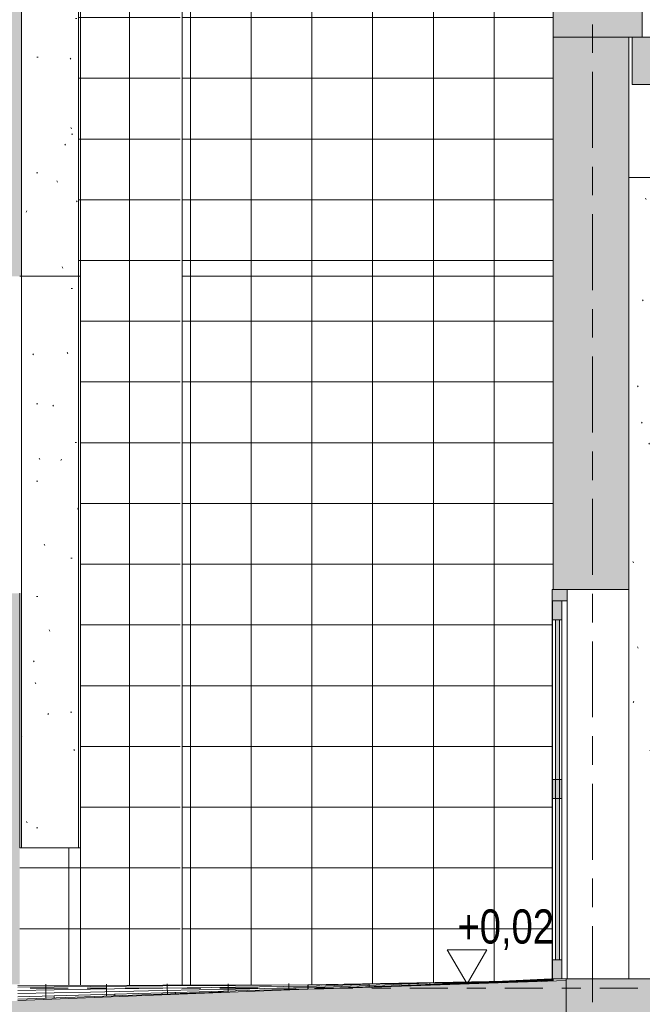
# Model space of a CAD drawing. Header units: metres. Extents: x -32 to 170, y -15 to 869.
# Tile 39 of 66: x 12.72 to 15.99, y -2.88 to 2.31. Entities that reach past the tile are written whole.
import ezdxf

# ---------------------------------------------------------------- set-up
doc = ezdxf.new("R2010")
doc.units = ezdxf.units.M
doc.linetypes.add('_Ebene_', pattern=[0.4, 0.2, -0.1, 0, -0.1])
doc.linetypes.add('_Rasterlinie_', pattern=[0.75, 0.4, -0.1, 0.15, -0.1])
for name, color, linetype, lineweight in [('A_Ebenen', 130, 'Continuous', 5), ('A_Fassade', 113, 'Continuous', 5), ('A_Geschossdecken', 7, 'Continuous', 5), ('A_Geschossdecken_Oberflächenschraffur', 7, 'Continuous', 5), ('A_Geschossdecken_Schraffur', 7, 'Continuous', 5), ('A_Hoehenkoten', 124, 'Continuous', 5), ('A_Raster', 128, 'Continuous', 5), ('A_Stuetze-Gr', 151, 'Continuous', 5), ('A_Wand', 244, 'Continuous', 5), ('A_Wand_Schraff', 1, 'Continuous', 5), ('A_Wände_Oberflächenschraffur', 244, 'Continuous', 5)]:
    doc.layers.add(name, color=color, linetype=linetype, lineweight=lineweight)
doc.styles.add('Arial', font='arial.ttf', dxfattribs={"width": 0.8, "height": 0.18})
pattern_1 = [(0, (-9.746, 18.958), (0.813, 0.203), [0.007, -0.603, 0.007, -0.603, -3.251]), (0, (-9.746, 18.958), (0.813, 0.203), [-1.219, 0.007, -1.212, 0.007, -0.603, -1.422]), (0, (-9.746, 18.958), (0.813, 0.203), [-3.048, 0.007, -0.4, 0.007, -1.009]), (120, (-9.441, 19.06), (-0.5823032, 0.6025787), [0.007, -0.603, 0.007, -0.603, -3.251]), (120, (-9.441, 19.06), (-0.5823032, 0.6025787), [-1.219, 0.007, -1.212, 0.007, -0.603, -1.422]), (120, (-9.441, 19.06), (-0.5823032, 0.6025787), [-3.048, 0.007, -0.4, 0.007, -1.009]), (240, (-9.34, 19.466), (-0.2306968, -0.8055787), [0.007, -0.603, 0.007, -0.603, -3.251]), (240, (-9.34, 19.466), (-0.2306968, -0.8055787), [-1.219, 0.007, -1.212, 0.007, -0.603, -1.422]), (240, (-9.34, 19.466), (-0.2306968, -0.8055787), [-3.048, 0.007, -0.4, 0.007, -1.009])]
pattern_2 = [(0, (-9.746, 18.958), (0, 0.32), []), (90, (-9.746, 18.958), (-0.32, 2e-17), [])]
pattern_3 = [(0, (15.924, 18.958), (0, 0.203), [0, 0, 0, 0, 0]), (0, (15.924, 18.958), (0, 0.203), [0, 0, 0, 0, 0, 0]), (0, (15.924, 18.958), (0, 0.203), [0, 0, 0, 0, 0])]
pattern_4 = [(2.724, (-8.657, -3.931), (-4.752486e-05, 0.000998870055), []), (90, (-8.657, -3.931), (-0.32, -0.015), [])]
pattern_5 = [(1.111, (-9.314, -3.309), (-1.9389393e-05, 0.00099981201), []), (90, (-9.314, -3.309), (-0.32, -0.006), [])]
pattern_6 = [(2.339, (-8.805, -4.078), (-0.0002856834, 0.006994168), []), (90, (-8.805, -4.078), (-0.32, -0.013), [])]

# ---------------------------------------------------------------- blocks, each defined once
blk = doc.blocks.new('Fassade - TU DF 1 - mit Mittelpfosten - Fassade - TU DF 1 - mit Panikstange-8070124-A')
at = {"layer": 'A_Fassade', "lineweight": 9}
h = blk.add_hatch(color=253, dxfattribs=at)
h.paths.add_polyline_path([(15.5211, -2.7451), (15.5711, -2.7451), (15.5711, -2.6451), (15.5211, -2.6451)], flags=0)
h.paths.add_polyline_path([(15.5711, -0.8551), (15.5711, -0.7551), (15.5211, -0.7551), (15.5211, -0.8551)], flags=0)
for points in [[(15.5553, -2.6451), (15.5581, -2.6451), (15.5581, -0.8551), (15.5381, -0.8551), (15.5381, -2.6451)], [(15.5211, -1.7951), (15.5711, -1.7951), (15.5711, -1.6951), (15.5211, -1.6951)]]:
    blk.add_hatch(color=253, dxfattribs=at).paths.add_polyline_path(points, flags=0)
at = {"layer": 'A_Fassade', "color": 250, "lineweight": 9}
for p, q in [((15.5211, -0.7551), (15.5211, -0.8551)), ((15.5711, -0.7551), (15.5211, -0.7551)), ((15.5711, -0.8551), (15.5711, -0.7551)), ((15.5211, -0.8551), (15.5711, -0.8551)), ((15.5211, -1.6951), (15.5211, -0.8551)), ((15.5581, -0.8551), (15.5381, -0.8551)), ((15.5381, -0.8551), (15.5381, -2.6451)), ((15.5581, -2.6451), (15.5581, -0.8551)), ((15.5711, -0.8551), (15.5711, -1.6951)), ((15.5711, -1.6951), (15.5211, -1.6951)), ((15.5211, -1.6951), (15.5211, -1.7951)), ((15.5711, -1.7951), (15.5711, -1.6951)), ((15.5211, -1.7951), (15.5711, -1.7951)), ((15.5211, -2.6451), (15.5211, -1.7951)), ((15.5711, -1.7951), (15.5711, -2.6451)), ((15.5211, -2.6451), (15.5211, -2.7451)), ((15.5711, -2.6451), (15.5211, -2.6451)), ((15.5381, -2.6451), (15.5581, -2.6451)), ((15.5711, -2.7451), (15.5711, -2.6451)), ((15.5211, -2.7451), (15.5711, -2.7451)), ((15.5711, -2.7451), (15.5711, -2.7451))]:
    blk.add_line(p, q, dxfattribs=at)
blk = doc.blocks.new('Rectangular Mullion - 60mm x 80mm 2-8070125-A')
at = {"layer": 'A_Fassade', "color": 250, "lineweight": 9}
for p, q in [((15.5191, -0.7551), (15.5191, -2.7451)), ((15.5991, -0.7551), (15.5991, -2.7451)), ((15.5211, -2.7451), (15.5191, -2.7451)), ((15.5938, -2.7451), (15.5711, -2.7451))]:
    blk.add_line(p, q, dxfattribs=at)
blk = doc.blocks.new('Rectangular Mullion - 60mm x 80mm 2-8070127-A')
at = {"layer": 'A_Fassade', "lineweight": 9}
blk.add_hatch(color=253, dxfattribs=at).paths.add_polyline_path([(15.5191, -0.7551), (15.5991, -0.7551), (15.5991, -0.6951), (15.5191, -0.6951)], flags=0)
at = {"layer": 'A_Fassade', "color": 250, "lineweight": 9}
for p, q in [((15.5991, -0.6951), (15.5191, -0.6951)), ((15.5191, -0.6951), (15.5191, -0.7551)), ((15.5991, -0.7551), (15.5991, -0.6951)), ((15.5191, -0.7551), (15.5991, -0.7551))]:
    blk.add_line(p, q, dxfattribs=at)
blk = doc.blocks.new('FP_74-A')
at = {"layer": 'A_Geschossdecken_Oberflächenschraffur', "color": 9}
for p, q in [((14.1754, -2.7957), (14.1753, -2.7953)), ((14.1754, -2.7957), (14.1753, -2.7953)), ((12.8963, -2.8469), (12.8962, -2.8385)), ((12.8963, -2.8469), (12.8962, -2.8385)), ((13.2161, -2.8341), (13.2159, -2.8277)), ((13.2161, -2.8341), (13.2159, -2.8277)), ((13.5359, -2.8213), (13.5357, -2.8169)), ((13.5359, -2.8213), (13.5357, -2.8169)), ((13.8556, -2.8085), (13.8555, -2.8061)), ((13.8556, -2.8085), (13.8555, -2.8061))]:
    blk.add_line(p, q, dxfattribs=at)
blk = doc.blocks.new('FP_76-A')
at = {"layer": 'A_Geschossdecken_Oberflächenschraffur', "color": 9}
for p, q in [((12.7063, -2.7898), (13.088, -2.7866)), ((12.7063, -2.7898), (13.088, -2.7866)), ((12.8528, -2.7928), (12.8527, -2.774)), ((12.8528, -2.7928), (12.8527, -2.774)), ((12.853, -2.8116), (12.8528, -2.7928)), ((12.853, -2.8116), (12.8528, -2.7928)), ((13.0879, -2.801), (13.4696, -2.7955)), ((13.0879, -2.801), (13.4696, -2.7955)), ((13.088, -2.7866), (13.4696, -2.7834)), ((13.088, -2.7866), (13.4696, -2.7834)), ((13.1728, -2.7896), (13.1726, -2.7732)), ((13.1728, -2.7896), (13.1726, -2.7732)), ((13.173, -2.806), (13.1728, -2.7896)), ((13.173, -2.806), (13.1728, -2.7896)), ((13.4695, -2.8075), (13.8512, -2.7996)), ((13.4695, -2.8075), (13.8512, -2.7996)), ((13.4696, -2.7834), (13.8513, -2.7803)), ((13.4696, -2.7834), (13.8513, -2.7803)), ((13.4696, -2.7955), (13.8512, -2.7899)), ((13.4696, -2.7955), (13.8512, -2.7899)), ((13.4928, -2.7864), (13.4926, -2.7723)), ((13.4928, -2.7864), (13.4926, -2.7723)), ((13.4929, -2.8005), (13.4928, -2.7864)), ((13.4929, -2.8005), (13.4928, -2.7864)), ((13.4931, -2.8145), (13.4929, -2.8005)), ((13.4931, -2.8145), (13.4929, -2.8005)), ((13.8127, -2.7832), (13.8125, -2.7715)), ((13.8127, -2.7832), (13.8125, -2.7715)), ((13.8129, -2.7949), (13.8127, -2.7832)), ((13.8129, -2.7949), (13.8127, -2.7832)), ((13.8131, -2.8066), (13.8129, -2.7949)), ((13.8131, -2.8066), (13.8129, -2.7949)), ((13.8512, -2.7899), (14.2329, -2.7844)), ((13.8512, -2.7899), (14.2329, -2.7844)), ((13.8512, -2.7996), (14.2329, -2.7917)), ((13.8512, -2.7996), (14.2329, -2.7917)), ((13.8512, -2.8092), (14.2328, -2.7989)), ((13.8512, -2.8092), (14.2328, -2.7989)), ((13.8513, -2.7803), (14.2329, -2.7771)), ((13.8513, -2.7803), (14.2329, -2.7771)), ((14.1327, -2.78), (14.1325, -2.7707)), ((14.1327, -2.78), (14.1325, -2.7707)), ((14.1328, -2.7894), (14.1327, -2.78)), ((14.1328, -2.7894), (14.1327, -2.78)), ((14.133, -2.7987), (14.1328, -2.7894)), ((14.133, -2.7987), (14.1328, -2.7894)), ((14.1331, -2.8038), (14.133, -2.7987)), ((14.1331, -2.8038), (14.133, -2.7987)), ((12.7062, -2.8233), (13.0879, -2.8154)), ((12.7062, -2.8233), (13.0879, -2.8154)), ((12.7062, -2.8401), (13.0878, -2.8298)), ((12.7062, -2.8401), (13.0878, -2.8298)), ((12.7063, -2.8065), (13.0879, -2.801)), ((12.7063, -2.8065), (13.0879, -2.801)), ((12.8532, -2.8303), (12.853, -2.8116)), ((12.8532, -2.8303), (12.853, -2.8116)), ((12.8534, -2.8474), (12.8532, -2.8303)), ((12.8534, -2.8474), (12.8532, -2.8303)), ((13.0878, -2.8298), (13.4695, -2.8195)), ((13.0878, -2.8298), (13.4695, -2.8195)), ((13.0879, -2.8154), (13.4695, -2.8075)), ((13.0879, -2.8154), (13.4695, -2.8075)), ((13.1732, -2.8224), (13.173, -2.806)), ((13.1732, -2.8224), (13.173, -2.806)), ((13.1733, -2.8366), (13.1732, -2.8224)), ((13.1733, -2.8366), (13.1732, -2.8224)), ((13.4695, -2.8195), (13.8512, -2.8092)), ((13.4695, -2.8195), (13.8512, -2.8092)), ((13.4933, -2.8258), (13.4931, -2.8145)), ((13.4933, -2.8258), (13.4931, -2.8145)), ((13.8132, -2.815), (13.8131, -2.8066)), ((13.8132, -2.815), (13.8131, -2.8066))]:
    blk.add_line(p, q, dxfattribs=at)
blk = doc.blocks.new('System Panel - Solid Center-8070365-A')
at = {"layer": 'A_Fassade', "lineweight": 9}
blk.add_hatch(color=10, dxfattribs=at).paths.add_polyline_path([(12.7155, -2.7751), (12.7155, -0.7151), (11.8755, -0.7151), (11.8755, -2.7747), (12.5229, -2.775)], flags=0)
at = {"layer": 'A_Fassade', "color": 250, "lineweight": 9}
blk.add_line((12.7155, -2.0551), (12.7155, -0.7151), dxfattribs=at)
blk = doc.blocks.new('Höhenkoten - leer-6237472-A')
at = {"layer": 'A_Hoehenkoten'}
for p, q in [((-22.0251, -3.4351), (-21.8172, -3.4351)), ((-21.9212, -3.6151), (-22.0251, -3.4351)), ((-21.9212, -3.6151), (-21.8172, -3.4351))]:
    blk.add_line(p, q, dxfattribs=at)

msp = doc.modelspace()

# ---------------------------------------------------------------- hatches: boundary and pattern name
at = {"layer": 'A_Geschossdecken_Oberflächenschraffur'}
h = msp.add_hatch(dxfattribs=at)
h.set_pattern_fill('FP_26', color=9, style=0, pattern_type=2)
h.set_pattern_definition(pattern_4)
h.paths.add_polyline_path([(14.7435, -2.7834), (15.5241, -2.7572), (15.5241, -2.7484), (15.5138, -2.7466), (15.0937, -2.7667)], flags=0)
h = msp.add_hatch(dxfattribs=at)
h.set_pattern_fill('FP_26', color=9, style=0, pattern_type=2)
h.set_pattern_definition(pattern_4)
h.paths.add_polyline_path([(14.7435, -2.7834), (15.5241, -2.7572), (15.5241, -2.7484), (15.5138, -2.7466), (15.0937, -2.7667)], flags=0)
h = msp.add_hatch(dxfattribs=at)
h.set_pattern_fill('FP_37', color=9, style=0, pattern_type=2)
h.set_pattern_definition(pattern_5)
h.paths.add_polyline_path([(14.233, -2.7779), (15.1381, -2.7646), (15.2863, -2.7575), (14.3164, -2.7763)], flags=0)
h = msp.add_hatch(dxfattribs=at)
h.set_pattern_fill('FP_37', color=9, style=0, pattern_type=2)
h.set_pattern_definition(pattern_5)
h.paths.add_polyline_path([(14.233, -2.7779), (15.1381, -2.7646), (15.2863, -2.7575), (14.3164, -2.7763)], flags=0)
h = msp.add_hatch(dxfattribs=at)
h.set_pattern_fill('FP_38', color=9, style=0, pattern_type=2)
h.set_pattern_definition(pattern_6)
h.paths.add_polyline_path([(14.233, -2.8002), (14.3164, -2.7978), (14.7435, -2.7834), (15.0937, -2.7659), (14.233, -2.7779), (14.233, -2.7978)], flags=0)
h = msp.add_hatch(dxfattribs=at)
h.set_pattern_fill('FP_38', color=9, style=0, pattern_type=2)
h.set_pattern_definition(pattern_6)
h.paths.add_polyline_path([(14.233, -2.8002), (14.3164, -2.7978), (14.7435, -2.7834), (15.0937, -2.7659), (14.233, -2.7779), (14.233, -2.7978)], flags=0)
at = {"layer": 'A_Geschossdecken_Schraffur', "lineweight": 9}
for points in [[(15.9412, 1.9649), (18.3529, 1.9649), (18.3529, 2.2149), (15.9412, 2.2149)], [(16.0169, -3.0451), (18.0129, -3.0451), (18.0129, -2.7451), (15.5938, -2.7451), (15.5938, -3.0451), (15.9238, -3.0451)]]:
    msp.add_hatch(color=253, dxfattribs=at).paths.add_polyline_path(points, flags=0)
h = msp.add_hatch(color=253, dxfattribs=at)
h.paths.add_polyline_path([(-14.001, -3.1601), (-14.001, -2.8801), (-15.0732, -2.842), (-16.0904, -2.8277), (-16.7893, -2.8049), (-19.0637, -2.715), (-19.5409, -2.6951), (-19.5409, -2.9751), (-18.5215, -3.0173), (-16.7558, -3.086), (-16.0904, -3.1077), (-15.0732, -3.122), (-14.2171, -3.1524)], flags=0)
h.paths.add_polyline_path([(12.048, -3.1601), (12.3428, -3.1477), (12.6654, -3.1431), (12.7064, -3.1406), (14.233, -3.0802), (14.3164, -3.0778), (15.5938, -3.0349), (15.5938, -2.7549), (14.0459, -2.8069), (12.6654, -2.8631), (12.3242, -2.8685), (12.048, -2.8801), (12.048, -3.0173)], flags=0)
at = {"layer": 'A_Stuetze-Gr'}
h = msp.add_hatch(dxfattribs=at)
h.set_pattern_fill('FP_1', style=0, pattern_type=2)
h.set_pattern_definition(pattern_1)
h.paths.add_polyline_path([(13.0255, 0.9549), (13.0255, 6.1449), (12.7255, 6.1449), (12.7255, 0.9549)], flags=0)
h = msp.add_hatch(dxfattribs=at)
h.set_pattern_fill('FP_1', style=0, pattern_type=2)
h.set_pattern_definition(pattern_1)
h.paths.add_polyline_path([(12.7255, -2.0551), (13.0255, -2.0551), (13.0255, 0.9549), (12.7255, 0.9549), (12.7255, -1.2449)], flags=0)
at = {"layer": 'A_Wand_Schraff', "lineweight": 9}
for points in [[(15.9944, 2.2149), (15.9944, 6.1449), (15.5244, 6.1449), (15.5244, 2.2149)], [(15.5241, -0.0251), (15.9241, -0.0251), (15.9241, 2.2149), (15.5241, 2.2149), (15.5241, 0.5275)], [(15.9241, -0.6951), (15.9241, -0.0251), (15.5241, -0.0251), (15.5241, -0.6951)]]:
    msp.add_hatch(color=253, dxfattribs=at).paths.add_polyline_path(points, flags=0)
at = {"layer": 'A_Wände_Oberflächenschraffur'}
h = msp.add_hatch(dxfattribs=at)
h.set_pattern_fill('FP_1', style=0, pattern_type=2)
h.set_pattern_definition(pattern_1)
h.paths.add_polyline_path([(-13.0631, 0.9549), (-12.7816, 0.9549), (-12.7816, 0.9849), (-14.3441, 0.9849), (-14.3441, 0.9549), (-13.5247, 0.9549)], flags=0)
h.paths.add_polyline_path([(-16.7572, 0.9549), (-16.3156, 0.9549), (-16.3156, 0.9849), (-16.7572, 0.9849)], flags=0)
h.paths.add_polyline_path([(-12.6015, 0.9549), (-12.1745, 0.9549), (-12.1745, 1.931), (-14.6566, 1.6549), (-14.7392, 1.6549), (-14.8004, 1.0249), (-12.7566, 1.0242), (-12.7566, 0.9849), (-12.7456, 0.9849), (-12.7456, 0.9549)], flags=0)
h.paths.add_polyline_path([(-7.8766, 0.9549), (-7.8655, 0.9549), (-7.8655, 0.9929), (-4.1717, 0.9929), (-4.1717, 2.3986), (-7.8766, 2.3986), (-7.8766, 0.9929)], flags=0)
h.paths.add_polyline_path([(12.7255, 0.9549), (12.7255, 6.1449), (12.7178, 6.1449), (12.7178, 2.3986), (8.1316, 2.3986), (8.1316, 0.9549), (12.7155, 0.9549)], flags=0)
h.paths.add_polyline_path([(-16.2906, 0.9549), (-16.159, 0.9549), (-16.1621, 0.9849), (-16.2906, 0.9849)], flags=0)
h.paths.add_polyline_path([(-15.4122, 0.9549), (-15.2081, 0.9549), (-15.2038, 0.9849), (-15.7615, 0.9849), (-15.7571, 0.9549), (-15.4897, 0.9549)], flags=0)
h.paths.add_polyline_path([(4.1398, 0.9549), (4.1398, 0.9929), (7.8316, 0.9929), (7.8316, 2.3986), (4.1316, 2.3986), (4.1316, 0.9549)], flags=0)
h.paths.add_polyline_path([(-14.3691, 0.9549), (-14.3691, 0.9849), (-14.5031, 0.9849), (-14.5031, 0.9549), (-14.4479, 0.9549)], flags=0)
h.paths.add_polyline_path([(-14.8072, 0.9549), (-14.5281, 0.9549), (-14.5281, 0.9849), (-14.8043, 0.9849)], flags=0)
h.paths.add_polyline_path([(0.1366, 0.9549), (0.1366, 0.9929), (3.8316, 0.9929), (3.8316, 2.3986), (0.1283, 2.3986), (0.1283, 0.9549)], flags=0)
h.paths.add_polyline_path([(-0.1817, 0.9549), (-0.1717, 0.9549), (-0.1717, 2.3986), (-3.8717, 2.3986), (-3.8717, 0.9929), (-0.1817, 0.9929)], flags=0)
h.paths.add_polyline_path([(-11.6783, 0.9929), (-8.1766, 0.9929), (-8.1766, 2.3986), (-11.8745, 2.3986), (-11.8745, 2.1049), (-11.5103, 2.1049), (-11.5103, 2.0049), (-11.8745, 1.9644), (-11.8745, 0.9929)], flags=0)
h.paths.add_polyline_path([(-16.2942, 1.0249), (-16.1662, 1.0249), (-16.2472, 1.8209), (-16.7572, 1.8958), (-16.7572, 1.0249), (-16.7558, 1.0249)], flags=0)
h.paths.add_polyline_path([(-15.371, 1.0249), (-15.1979, 1.0249), (-15.1061, 1.6549), (-15.1166, 1.6549), (-15.8774, 1.7666), (-15.7675, 1.0249), (-15.4897, 1.0249)], flags=0)
h.paths.add_polyline_path([(-13.5247, 2.1049), (-12.1745, 2.1049), (-12.1745, 2.3986), (-13.8743, 2.3986), (-13.8743, 2.1049)], flags=0)
h.paths.add_polyline_path([(-16.7572, 2.1049), (-16.2761, 2.1049), (-16.306, 2.3986), (-16.7572, 2.3986), (-16.7572, 2.2999)], flags=0)
h.paths.add_polyline_path([(-13.9028, 2.1049), (-13.9028, 2.3986), (-14.667, 2.3986), (-14.6955, 2.1049), (-14.4479, 2.1049)], flags=0)
h.paths.add_polyline_path([(-15.7528, 2.1049), (-15.7528, 2.3986), (-15.971, 2.3986), (-15.9275, 2.1049), (-15.825, 2.1049)], flags=0)
h.paths.add_polyline_path([(-15.7243, 2.1049), (-15.0405, 2.1049), (-14.9977, 2.3986), (-15.7243, 2.3986), (-15.7243, 2.2999)], flags=0)
h = msp.add_hatch(dxfattribs=at)
h.set_pattern_fill('FP_13', color=133, style=0, pattern_type=2)
h.set_pattern_definition(pattern_2)
h.paths.add_polyline_path([(15.5241, 0.9549), (15.5244, 6.1449), (13.5705, 6.1449), (13.5705, 0.9549)], flags=0)
h.paths.add_polyline_path([(13.0255, 0.9549), (13.0355, 0.9549), (13.0355, 6.1449), (13.0255, 6.1449), (13.0255, 4.0724)], flags=0)
h = msp.add_hatch(dxfattribs=at)
h.set_pattern_fill('FP_13', color=133, style=0, pattern_type=2)
h.set_pattern_definition(pattern_2)
h.paths.add_polyline_path([(15.5241, 0.9549), (15.5244, 6.1449), (13.5705, 6.1449), (13.5705, 0.9549)], flags=0)
h.paths.add_polyline_path([(13.0255, 0.9549), (13.0355, 0.9549), (13.0355, 6.1449), (13.0255, 6.1449), (13.0255, 4.0724)], flags=0)
h = msp.add_hatch(dxfattribs=at)
h.set_pattern_fill('FP_13', color=133, style=0, pattern_type=2)
h.set_pattern_definition(pattern_2)
h.paths.add_polyline_path([(13.0355, -2.7811), (13.5605, -2.7797), (13.5605, 6.1449), (13.0355, 6.1449), (13.0355, -2.7809)], flags=0)
h = msp.add_hatch(dxfattribs=at)
h.set_pattern_fill('FP_13', color=133, style=0, pattern_type=2)
h.set_pattern_definition(pattern_2)
h.paths.add_polyline_path([(13.0355, -2.7811), (13.5605, -2.7797), (13.5605, 6.1449), (13.0355, 6.1449), (13.0355, -2.7809)], flags=0)
h = msp.add_hatch(dxfattribs=at)
h.set_pattern_fill('FP_1', style=0, pattern_type=2)
h.set_pattern_definition(pattern_1)
h.paths.add_polyline_path([(16.0169, -2.7451), (17.9129, -2.7451), (17.9129, 1.4749), (15.9241, 1.4749), (15.9241, -2.7451)], flags=0)
h = msp.add_hatch(dxfattribs=at)
h.set_pattern_fill('FP_13', color=133, style=0, pattern_type=2)
h.set_pattern_definition(pattern_2)
h.paths.add_polyline_path([(13.5705, -2.7797), (14.233, -2.7779), (15.3112, -2.7563), (15.5241, -2.7451), (15.5191, -2.7451), (15.5191, -0.6951), (15.5241, -0.6951), (15.5241, 0.9549), (13.5705, 0.9549), (13.5705, -2.7779)], flags=0)
h = msp.add_hatch(dxfattribs=at)
h.set_pattern_fill('FP_13', color=133, style=0, pattern_type=2)
h.set_pattern_definition(pattern_2)
h.paths.add_polyline_path([(13.5705, -2.7797), (14.233, -2.7779), (15.3112, -2.7563), (15.5241, -2.7451), (15.5191, -2.7451), (15.5191, -0.6951), (15.5241, -0.6951), (15.5241, 0.9549), (13.5705, 0.9549), (13.5705, -2.7779)], flags=0)
h = msp.add_hatch(dxfattribs=at)
h.set_pattern_fill('FP_18', style=0, pattern_type=2)
h.set_pattern_definition(pattern_3)
h.paths.add_polyline_path([(15.9241, -0.0251), (15.9241, -0.0251), (15.9241, 0.5275)], flags=0)
h = msp.add_hatch(dxfattribs=at)
h.set_pattern_fill('FP_13', color=133, style=0, pattern_type=2)
h.set_pattern_definition(pattern_2)
h.paths.add_polyline_path([(12.7155, -2.7819), (12.7255, -2.7809), (12.7255, -2.0551), (12.7155, -2.0551), (12.7155, -2.7809)], flags=0)
h = msp.add_hatch(dxfattribs=at)
h.set_pattern_fill('FP_13', color=133, style=0, pattern_type=2)
h.set_pattern_definition(pattern_2)
h.paths.add_polyline_path([(12.7155, -2.7819), (12.7255, -2.7809), (12.7255, -2.0551), (12.7155, -2.0551), (12.7155, -2.7809)], flags=0)
h = msp.add_hatch(dxfattribs=at)
h.set_pattern_fill('FP_13', color=133, style=0, pattern_type=2)
h.set_pattern_definition(pattern_2)
h.paths.add_polyline_path([(12.7255, -2.7819), (13.0355, -2.7809), (13.0355, -2.0551), (12.7255, -2.0551), (12.7255, -2.7809)], flags=0)
h = msp.add_hatch(dxfattribs=at)
h.set_pattern_fill('FP_13', color=133, style=0, pattern_type=2)
h.set_pattern_definition(pattern_2)
h.paths.add_polyline_path([(12.7255, -2.7819), (13.0355, -2.7809), (13.0355, -2.0551), (12.7255, -2.0551), (12.7255, -2.7809)], flags=0)
h = msp.add_hatch(dxfattribs=at)
h.set_pattern_fill('FP_18', style=0, pattern_type=2)
h.set_pattern_definition(pattern_3)
h.paths.add_polyline_path([(15.9241, -2.7451), (15.9241, -2.7451), (15.9241, -2.1311)], flags=0)

# ---------------------------------------------------------------- linework, layer by layer
at = {"layer": 'A_Ebenen', "color": 170, "linetype": '_Ebene_', "lineweight": 9}
msp.add_line((21.9701, -2.7951), (-24.9286, -2.7951), dxfattribs=at)
at = {"layer": 'A_Geschossdecken', "color": 250, "lineweight": 9}
for p, q in [((15.9412, 2.2149), (15.9412, 1.9649)), ((18.3529, 2.2149), (15.9944, 2.2149)), ((15.9412, 1.9649), (18.3529, 1.9649)), ((15.5138, -2.7466), (14.7435, -2.7834)), ((15.5241, -2.7473), (15.5138, -2.7466)), ((15.5138, -2.7466), (15.5241, -2.7484)), ((18.0129, -2.7451), (15.5938, -2.7451)), ((15.5938, -2.7451), (15.5938, -3.0451)), ((14.233, -2.7779), (12.7064, -2.7819)), ((14.233, -2.8002), (14.0459, -2.8069)), ((15.2863, -2.7575), (14.233, -2.7779)), ((14.233, -2.7779), (15.1161, -2.7656)), ((14.233, -2.7779), (14.233, -2.8002)), ((14.3164, -2.7978), (14.233, -2.8002)), ((15.5938, -2.7549), (14.3164, -2.7978)), ((14.0459, -2.8069), (12.7064, -2.8606)), ((12.7064, -2.8524), (13.8116, -2.8151))]:
    msp.add_line(p, q, dxfattribs=at)
at = {"layer": 'A_Raster', "linetype": '_Rasterlinie_', "lineweight": 9}
msp.add_line((15.7316, -14.8682), (15.7316, 14.615), dxfattribs=at)
at = {"layer": 'A_Stuetze-Gr', "color": 250, "lineweight": 9}
for p, q in [((12.7255, 0.9549), (12.7255, 6.1449)), ((13.0255, 6.1449), (13.0255, 0.9549)), ((12.7255, 0.9549), (13.0255, 0.9549)), ((12.7255, -2.0551), (12.7255, 0.9549)), ((13.0255, 0.9549), (12.7255, 0.9549)), ((13.0255, 0.9549), (13.0255, -2.0551))]:
    msp.add_line(p, q, dxfattribs=at)
at = {"layer": 'A_Wand', "color": 250, "lineweight": 9}
for p, q in [((15.9944, 2.2149), (15.9944, 8.4649)), ((13.0355, 6.1449), (13.0355, -2.7811)), ((13.5705, 6.1449), (13.5705, -2.7797)), ((15.5244, 6.1449), (15.5244, 2.2149)), ((15.9944, 2.2149), (15.5241, 2.2149)), ((15.5241, 2.2149), (15.5241, -0.6951)), ((15.9241, -0.6951), (15.9241, 2.2149)), ((18.0129, 1.4749), (15.9241, 1.4749)), ((12.7155, 0.9549), (12.7255, 0.9549)), ((13.0255, 0.9549), (13.0355, 0.9549)), ((13.5705, 0.9549), (15.5241, 0.9549)), ((15.5241, -0.6951), (15.9241, -0.6951)), ((15.9241, -0.6951), (15.9241, -2.7451)), ((13.0355, -2.0551), (12.7155, -2.0551)), ((15.5241, -2.7572), (15.5241, -2.7451))]:
    msp.add_line(p, q, dxfattribs=at)

# ---------------------------------------------------------------- block references
at = {"layer": 'A_Fassade', "color": 250, "lineweight": 9}
for name in ['System Panel - Solid Center-8070365-A', 'Rectangular Mullion - 60mm x 80mm 2-8070127-A', 'Rectangular Mullion - 60mm x 80mm 2-8070125-A', 'Fassade - TU DF 1 - mit Mittelpfosten - Fassade - TU DF 1 - mit Panikstange-8070124-A']:
    msp.add_blockref(name, (0, 0), dxfattribs=at)
at = {"layer": 'A_Geschossdecken', "color": 250, "lineweight": 9}
for name in ['FP_76-A', 'FP_74-A']:
    msp.add_blockref(name, (0, 0), dxfattribs=at)
at = {"layer": 'A_Hoehenkoten'}
msp.add_blockref('Höhenkoten - leer-6237472-A', (36.9926, 0.8427), dxfattribs=at)

# ---------------------------------------------------------------- texts
at = {"layer": 'A_Hoehenkoten', "insert": (15.0207, -2.3802), "char_height": 0.18, "width": 0.601593, "attachment_point": 1, "line_spacing_factor": 0.941778, "style": 'Arial'}
msp.add_mtext('+0,02', dxfattribs=at)

doc.saveas('drawing.dxf')
